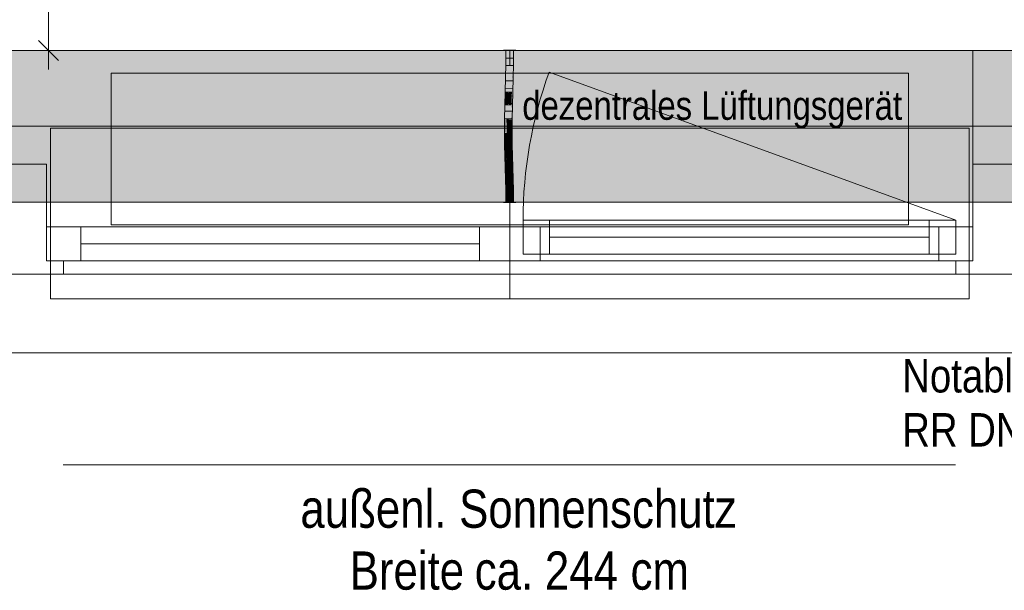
# Model space of a CAD drawing. Extents: x -620 to 300, y 62 to 1112.
# Tile 29 of 71: x -183 to -131, y 585 to 615. Entities that reach past the tile are written whole.
import ezdxf
from ezdxf.lldxf.tags import DXFTag

# ---------------------------------------------------------------- set-up
doc = ezdxf.new("R2010")
doc.units = 0
doc.layers.get('0').update_dxf_attribs({"lineweight": 13})
for name, color, linetype, lineweight, true_color in [('30 -33 Aussenwände- 7 Fassade_ Elemente', 7, 'Continuous', 9, 0x00aacc), ('30 -35 Decken- 1 Konstruktion-Träger- Stahlbeton', 7, 'grob-A06GA1998I', 13, 0x33aa00), ('70 -72 Beschriftung- 1 Beschriftung allgemein', 7, 'Continuous', 9, 0xff6633), ('70 -76 Bemaßung- 2 Allgemein', 7, 'Continuous', 5, 0x6666cc), ('E_Leerrohr 20', 7, 'Continuous', 13, 0xcc0099), ('E_Leerrohr 20-Shading', 7, 'Continuous', 13, 0xcc0099), ('iwb_Schraffur_Unterzug', 7, 'Continuous', 5, 0xffffcc)]:
    doc.layers.add(name, color=color, linetype=linetype, lineweight=lineweight, true_color=true_color)
doc.layers.add('70 -71 Achsen- 1 Gebäudeachsen', color=7, linetype='STRICHPUNKT2-A06GA19A8I', lineweight=18)
doc.styles.get("Standard").update_dxf_attribs({"font": 'ARIALN.TTF'})
tags = doc.linetypes.add('grob-A06GA1998I', pattern=[14, 3, -8, 3]).pattern_tags.tags
tags[8:9] = [DXFTag(74, 4), DXFTag(75, 0), DXFTag(340, '0'), DXFTag(46, 0.0), DXFTag(50, 0.0), DXFTag(44, 0.0), DXFTag(45, 0.0)]
tags[6:7] = [DXFTag(74, 4), DXFTag(75, 0), DXFTag(340, '0'), DXFTag(46, 0.0), DXFTag(50, 0.0), DXFTag(44, 0.0), DXFTag(45, 0.0)]
tags[4:5] = [DXFTag(74, 4), DXFTag(75, 0), DXFTag(340, '0'), DXFTag(46, 0.0), DXFTag(50, 0.0), DXFTag(44, 0.0), DXFTag(45, 0.0)]
tags = doc.linetypes.add('STRICHPUNKT2', pattern=[12.7, 6.35, -3.175, 0, -3.175]).pattern_tags.tags
tags[10:11] = [DXFTag(74, 4), DXFTag(75, 0), DXFTag(340, '0'), DXFTag(46, 0.0), DXFTag(50, 0.0), DXFTag(44, 0.0), DXFTag(45, 0.0)]
tags[8:9] = [DXFTag(74, 4), DXFTag(75, 0), DXFTag(340, '0'), DXFTag(46, 0.0), DXFTag(50, 0.0), DXFTag(44, 0.0), DXFTag(45, 0.0)]
tags[6:7] = [DXFTag(74, 4), DXFTag(75, 0), DXFTag(340, '0'), DXFTag(46, 0.0), DXFTag(50, 0.0), DXFTag(44, 0.0), DXFTag(45, 0.0)]
tags[4:5] = [DXFTag(74, 4), DXFTag(75, 0), DXFTag(340, '0'), DXFTag(46, 0.0), DXFTag(50, 0.0), DXFTag(44, 0.0), DXFTag(45, 0.0)]
tags = doc.linetypes.add('STRICHPUNKT2-A06GA19A8I', pattern=[12.7, 6.35, -3.175, 0, -3.175]).pattern_tags.tags
tags[10:11] = [DXFTag(74, 4), DXFTag(75, 0), DXFTag(340, '0'), DXFTag(46, 0.0), DXFTag(50, 0.0), DXFTag(44, 0.0), DXFTag(45, 0.0)]
tags[8:9] = [DXFTag(74, 4), DXFTag(75, 0), DXFTag(340, '0'), DXFTag(46, 0.0), DXFTag(50, 0.0), DXFTag(44, 0.0), DXFTag(45, 0.0)]
tags[6:7] = [DXFTag(74, 4), DXFTag(75, 0), DXFTag(340, '0'), DXFTag(46, 0.0), DXFTag(50, 0.0), DXFTag(44, 0.0), DXFTag(45, 0.0)]
tags[4:5] = [DXFTag(74, 4), DXFTag(75, 0), DXFTag(340, '0'), DXFTag(46, 0.0), DXFTag(50, 0.0), DXFTag(44, 0.0), DXFTag(45, 0.0)]

# ---------------------------------------------------------------- blocks, each defined once
blk = doc.blocks.new('Shading-A06GA18J8I', base_point=(-157.338, 610.71))
at = {"layer": 'E_Leerrohr 20-Shading', "color": 224, "true_color": 0x8d0069}
for points in [[(-157.619, 613.614), (-157.677, 613.614), (-157.625, 612.891), (-157.684, 612.892)], [(-157.322, 613.614), (-157.336, 613.614), (-157.33, 612.886), (-157.342, 612.887)], [(-157.33, 612.886), (-157.312, 612.886), (-157.322, 613.614), (-157.301, 613.614)], [(-157.312, 612.886), (-157.288, 612.886), (-157.301, 613.614), (-157.277, 613.614)], [(-157.284, 612.886), (-157.277, 613.614), (-157.288, 612.886)], [(-157.625, 612.891), (-157.684, 612.892), (-157.642, 612.167), (-157.699, 612.169)], [(-157.64, 612.167), (-157.625, 612.891), (-157.642, 612.167)], [(-157.33, 612.886), (-157.342, 612.887), (-157.35, 612.16), (-157.358, 612.161)], [(-157.334, 612.75), (-157.35, 612.16), (-157.349, 612.16)], [(-157.33, 612.886), (-157.334, 612.75), (-157.334, 612.16), (-157.349, 612.16)], [(-157.312, 612.886), (-157.334, 612.16), (-157.303, 612.886), (-157.326, 612.16)], [(-157.33, 612.886), (-157.334, 612.16), (-157.312, 612.886)], [(-157.326, 612.16), (-157.314, 612.159), (-157.303, 612.886), (-157.288, 612.886)], [(-157.299, 612.159), (-157.284, 612.886), (-157.314, 612.159), (-157.288, 612.886)], [(-157.642, 612.167), (-157.699, 612.169), (-157.665, 611.443), (-157.719, 611.444)], [(-157.665, 611.443), (-157.661, 611.443), (-157.642, 612.167), (-157.64, 612.167)], [(-157.661, 611.443), (-157.66, 611.443), (-157.64, 612.167)], [(-157.35, 612.16), (-157.358, 612.161), (-157.375, 611.435), (-157.377, 611.435)], [(-157.35, 612.16), (-157.375, 611.435), (-157.349, 612.16), (-157.372, 611.435)], [(-157.372, 611.435), (-157.361, 611.435), (-157.349, 612.16), (-157.334, 612.16)], [(-157.334, 612.16), (-157.361, 611.435), (-157.326, 612.16), (-157.354, 611.435)], [(-157.354, 611.435), (-157.348, 611.435), (-157.326, 612.16), (-157.314, 612.159)], [(-157.319, 611.434), (-157.299, 612.159), (-157.348, 611.435), (-157.314, 612.159)], [(-157.726, 611.176), (-157.738, 610.719), (-157.673, 611.176), (-157.673, 611.169)], [(-157.688, 610.718), (-157.682, 610.848), (-157.738, 610.719), (-157.673, 611.169)], [(-157.719, 611.444), (-157.726, 611.176), (-157.665, 611.443), (-157.673, 611.176)], [(-157.679, 610.718), (-157.666, 611.217), (-157.688, 610.718)], [(-157.673, 611.169), (-157.682, 610.848), (-157.667, 611.207), (-157.669, 611.153)], [(-157.665, 611.443), (-157.673, 611.169), (-157.661, 611.443), (-157.667, 611.207)], [(-157.669, 611.153), (-157.666, 611.217), (-157.667, 611.207)], [(-157.667, 611.207), (-157.666, 611.217), (-157.661, 611.443), (-157.66, 611.443)], [(-157.384, 611.153), (-157.384, 611.174), (-157.396, 610.711)], [(-157.383, 611.064), (-157.384, 611.153), (-157.394, 610.711), (-157.396, 610.711)], [(-157.394, 610.711), (-157.387, 610.711), (-157.383, 611.064), (-157.382, 610.868)], [(-157.372, 611.435), (-157.384, 611.153), (-157.383, 611.064)], [(-157.372, 611.435), (-157.375, 611.435), (-157.384, 611.153), (-157.38, 611.302)], [(-157.375, 611.435), (-157.377, 611.435), (-157.384, 611.174)], [(-157.38, 611.302), (-157.384, 611.174), (-157.384, 611.153)], [(-157.383, 611.064), (-157.382, 610.868), (-157.372, 611.435), (-157.361, 611.435)], [(-157.361, 611.435), (-157.382, 610.868), (-157.354, 611.435), (-157.381, 610.74)], [(-157.381, 610.74), (-157.38, 610.711), (-157.354, 611.435), (-157.348, 611.435)], [(-157.338, 610.71), (-157.319, 611.434), (-157.38, 610.711), (-157.348, 611.435)], [(-157.688, 610.718), (-157.738, 610.719), (-157.712, 609.991), (-157.751, 609.992)], [(-157.693, 609.991), (-157.679, 610.718), (-157.712, 609.991), (-157.688, 610.718)], [(-157.407, 609.988), (-157.387, 610.711), (-157.41, 609.988), (-157.394, 610.711)], [(-157.394, 610.711), (-157.396, 610.711), (-157.41, 609.988)], [(-157.407, 609.988), (-157.382, 610.711), (-157.387, 610.711)], [(-157.407, 609.988), (-157.403, 609.988), (-157.382, 610.711), (-157.393, 610.316)], [(-157.402, 609.988), (-157.38, 610.711), (-157.393, 610.316)], [(-157.402, 609.988), (-157.351, 609.987), (-157.38, 610.711), (-157.338, 610.71)], [(-157.393, 610.316), (-157.38, 610.711), (-157.382, 610.711)], [(-157.382, 610.868), (-157.387, 610.711), (-157.381, 610.74), (-157.382, 610.711)], [(-157.382, 610.711), (-157.38, 610.711), (-157.381, 610.74)], [(-157.715, 609.459), (-157.712, 609.991), (-157.754, 609.459), (-157.751, 609.992)], [(-157.696, 609.264), (-157.693, 609.991), (-157.717, 609.264), (-157.712, 609.991)], [(-157.407, 609.988), (-157.411, 609.625), (-157.403, 609.988), (-157.409, 609.625)], [(-157.411, 609.625), (-157.407, 609.988), (-157.411, 609.625), (-157.41, 609.988)], [(-157.403, 609.988), (-157.409, 609.625), (-157.406, 609.698), (-157.406, 609.625)], [(-157.406, 609.625), (-157.353, 609.624), (-157.402, 609.988), (-157.351, 609.987)], [(-157.406, 609.625), (-157.402, 609.988), (-157.406, 609.698)], [(-157.402, 609.988), (-157.403, 609.988), (-157.406, 609.698)], [(-157.403, 609.988), (-157.402, 609.988), (-157.393, 610.316)], [(-157.406, 609.625), (-157.412, 609.434), (-157.41, 609.325)], [(-157.406, 609.625), (-157.409, 609.625), (-157.412, 609.434), (-157.411, 609.546)], [(-157.41, 609.625), (-157.411, 609.625), (-157.411, 609.546), (-157.412, 609.463)], [(-157.412, 609.463), (-157.411, 609.625), (-157.411, 609.625)], [(-157.411, 609.546), (-157.412, 609.463), (-157.412, 609.434)], [(-157.409, 609.625), (-157.41, 609.625), (-157.411, 609.546)], [(-157.406, 609.625), (-157.41, 609.325), (-157.406, 609.625), (-157.409, 609.265)], [(-157.409, 609.265), (-157.354, 609.266), (-157.406, 609.625), (-157.353, 609.624)], [(-157.406, 609.698), (-157.406, 609.625), (-157.406, 609.625)], [(-157.717, 609.264), (-157.715, 609.459), (-157.754, 609.264), (-157.754, 609.459)], [(-157.717, 609.264), (-157.754, 609.264), (-157.703, 608.654), (-157.746, 608.653)], [(-157.688, 608.654), (-157.696, 609.264), (-157.703, 608.654), (-157.717, 609.264)], [(-157.412, 609.463), (-157.413, 609.265), (-157.412, 609.434)], [(-157.413, 609.265), (-157.41, 609.265), (-157.412, 609.434), (-157.41, 609.325)], [(-157.41, 609.265), (-157.409, 609.265), (-157.41, 609.325)], [(-157.395, 608.659), (-157.409, 609.265), (-157.405, 608.659), (-157.41, 609.265)], [(-157.347, 608.66), (-157.354, 609.266), (-157.395, 608.659), (-157.409, 609.265)], [(-157.703, 608.654), (-157.746, 608.653), (-157.678, 608.044), (-157.732, 608.042)], [(-157.673, 608.044), (-157.688, 608.654), (-157.678, 608.044), (-157.703, 608.654)], [(-157.395, 608.659), (-157.405, 608.659), (-157.37, 608.052), (-157.39, 608.052)], [(-157.332, 608.053), (-157.347, 608.66), (-157.37, 608.052), (-157.395, 608.659)], [(-157.655, 607.435), (-157.666, 607.806), (-157.732, 608.042), (-157.678, 608.044)], [(-157.655, 607.435), (-157.732, 608.042), (-157.713, 607.434)], [(-157.666, 607.806), (-157.673, 608.044), (-157.678, 608.044)], [(-157.361, 607.878), (-157.37, 608.052), (-157.385, 607.877), (-157.39, 608.052)], [(-157.327, 607.878), (-157.332, 608.053), (-157.361, 607.878), (-157.37, 608.052)], [(-157.655, 607.435), (-157.713, 607.434), (-157.637, 606.827), (-157.696, 606.826)], [(-157.339, 607.445), (-157.361, 607.878), (-157.372, 607.444), (-157.385, 607.877)], [(-157.339, 607.445), (-157.372, 607.444), (-157.309, 606.836), (-157.355, 606.834)], [(-157.339, 607.445), (-157.314, 607.445), (-157.361, 607.878), (-157.327, 607.878)], [(-157.296, 606.836), (-157.314, 607.445), (-157.309, 606.836), (-157.339, 607.445)], [(-157.637, 606.827), (-157.696, 606.826), (-157.625, 606.22), (-157.683, 606.219)], [(-157.624, 606.22), (-157.637, 606.827), (-157.625, 606.22), (-157.637, 606.827)], [(-157.309, 606.836), (-157.355, 606.834), (-157.286, 606.225), (-157.341, 606.224)], [(-157.283, 606.225), (-157.296, 606.836), (-157.286, 606.225), (-157.309, 606.836)], [(-157.625, 606.22), (-157.683, 606.219), (-157.623, 605.614), (-157.677, 605.614)], [(-157.619, 605.614), (-157.624, 606.22), (-157.623, 605.614), (-157.625, 606.22)], [(-157.277, 605.614), (-157.286, 606.225), (-157.336, 605.614), (-157.341, 606.224)], [(-157.277, 605.614), (-157.283, 606.225), (-157.286, 606.225)]]:
    blk.add_solid(points, dxfattribs=at)
at = {"layer": 'E_Leerrohr 20-Shading', "color": 222, "true_color": 0xc40093}
for points in [[(-157.561, 613.614), (-157.619, 613.614), (-157.556, 612.89), (-157.625, 612.891)], [(-157.512, 612.889), (-157.512, 613.614), (-157.556, 612.89), (-157.561, 613.614)], [(-157.484, 612.889), (-157.477, 613.614), (-157.512, 612.889), (-157.512, 613.614)], [(-157.477, 613.614), (-157.484, 612.889), (-157.479, 612.889)], [(-157.479, 612.889), (-157.473, 612.889), (-157.477, 613.614)], [(-157.473, 612.889), (-157.342, 612.887), (-157.477, 613.614), (-157.336, 613.614)], [(-157.58, 612.89), (-157.625, 612.891), (-157.577, 612.166), (-157.64, 612.167)], [(-157.556, 612.165), (-157.556, 612.89), (-157.577, 612.166), (-157.58, 612.89)], [(-157.556, 612.165), (-157.512, 612.889), (-157.556, 612.89)], [(-157.556, 612.165), (-157.52, 612.164), (-157.512, 612.889), (-157.513, 612.75)], [(-157.52, 612.164), (-157.517, 612.164), (-157.513, 612.75)], [(-157.499, 612.164), (-157.484, 612.889), (-157.517, 612.164), (-157.512, 612.889)], [(-157.484, 612.889), (-157.499, 612.164), (-157.494, 612.164)], [(-157.484, 612.164), (-157.479, 612.889), (-157.494, 612.164), (-157.484, 612.889)], [(-157.484, 612.164), (-157.462, 612.163), (-157.479, 612.889), (-157.473, 612.889)], [(-157.462, 612.163), (-157.358, 612.161), (-157.473, 612.889), (-157.342, 612.887)], [(-157.577, 612.166), (-157.64, 612.167), (-157.576, 611.441), (-157.66, 611.443)], [(-157.558, 611.44), (-157.556, 612.165), (-157.576, 611.441), (-157.577, 612.166)], [(-157.558, 611.44), (-157.532, 611.439), (-157.556, 612.165), (-157.52, 612.164)], [(-157.532, 611.439), (-157.523, 611.439), (-157.52, 612.164), (-157.517, 612.164)], [(-157.519, 611.439), (-157.499, 612.164), (-157.523, 611.439), (-157.517, 612.164)], [(-157.484, 612.164), (-157.499, 612.164), (-157.489, 611.438), (-157.519, 611.439)], [(-157.489, 611.438), (-157.448, 611.437), (-157.484, 612.164), (-157.462, 612.163)], [(-157.448, 611.437), (-157.377, 611.435), (-157.462, 612.163), (-157.358, 612.161)], [(-157.679, 610.718), (-157.657, 610.717), (-157.666, 611.217)], [(-157.66, 611.443), (-157.666, 611.217), (-157.575, 610.935), (-157.575, 610.896)], [(-157.575, 610.896), (-157.666, 611.217), (-157.574, 610.715), (-157.657, 610.717)], [(-157.576, 611.441), (-157.66, 611.443), (-157.575, 610.935)], [(-157.558, 611.44), (-157.576, 611.441), (-157.559, 610.842), (-157.575, 610.935)], [(-157.558, 611.44), (-157.559, 610.842), (-157.532, 611.439), (-157.535, 611.248)], [(-157.535, 611.248), (-157.559, 610.842), (-157.542, 610.743)], [(-157.523, 611.439), (-157.535, 611.248), (-157.538, 610.714), (-157.542, 610.743)], [(-157.524, 611.303), (-157.523, 611.439), (-157.538, 610.714)], [(-157.526, 611.175), (-157.524, 611.303), (-157.538, 610.714)], [(-157.526, 611.175), (-157.538, 610.714), (-157.523, 611.175), (-157.534, 610.714)], [(-157.535, 611.248), (-157.523, 611.439), (-157.532, 611.439)], [(-157.534, 610.714), (-157.52, 610.714), (-157.523, 611.175), (-157.512, 611.175)], [(-157.526, 611.175), (-157.519, 611.439), (-157.523, 611.439)], [(-157.491, 611.175), (-157.489, 611.438), (-157.526, 611.175), (-157.519, 611.439)], [(-157.52, 610.714), (-157.495, 610.713), (-157.512, 611.175), (-157.491, 611.175)], [(-157.491, 611.175), (-157.495, 610.713), (-157.443, 611.174), (-157.435, 610.712)], [(-157.489, 611.438), (-157.491, 611.175), (-157.448, 611.437), (-157.443, 611.174)], [(-157.448, 611.437), (-157.443, 611.174), (-157.377, 611.435), (-157.384, 611.174)], [(-157.443, 611.174), (-157.435, 610.712), (-157.384, 611.174), (-157.396, 610.711)], [(-157.657, 610.717), (-157.679, 610.718), (-157.647, 609.991), (-157.693, 609.991)], [(-157.657, 610.717), (-157.647, 609.991), (-157.574, 610.715), (-157.57, 609.99)], [(-157.575, 610.896), (-157.559, 610.842), (-157.575, 610.935)], [(-157.559, 610.842), (-157.575, 610.896), (-157.559, 610.715), (-157.574, 610.715)], [(-157.57, 609.99), (-157.558, 609.99), (-157.574, 610.715), (-157.559, 610.715)], [(-157.559, 610.842), (-157.559, 610.715), (-157.542, 610.743), (-157.543, 610.714)], [(-157.559, 610.715), (-157.558, 609.99), (-157.543, 610.714), (-157.551, 609.99)], [(-157.551, 609.99), (-157.538, 610.714), (-157.543, 610.714)], [(-157.534, 610.714), (-157.538, 610.714), (-157.548, 609.99), (-157.551, 609.99)], [(-157.53, 609.989), (-157.52, 610.714), (-157.548, 609.99), (-157.534, 610.714)], [(-157.543, 610.714), (-157.538, 610.714), (-157.542, 610.743)], [(-157.499, 609.989), (-157.495, 610.713), (-157.53, 609.989), (-157.52, 610.714)], [(-157.499, 609.989), (-157.425, 609.988), (-157.495, 610.713), (-157.435, 610.712)], [(-157.425, 609.988), (-157.41, 609.988), (-157.435, 610.712), (-157.396, 610.711)], [(-157.647, 609.991), (-157.693, 609.991), (-157.645, 609.265), (-157.696, 609.264)], [(-157.57, 609.99), (-157.647, 609.991), (-157.601, 609.629), (-157.646, 609.629)], [(-157.57, 609.99), (-157.601, 609.629), (-157.569, 609.898)], [(-157.569, 609.898), (-157.558, 609.99), (-157.57, 609.99)], [(-157.556, 609.628), (-157.558, 609.99), (-157.566, 609.628), (-157.569, 609.898)], [(-157.555, 609.628), (-157.558, 609.99), (-157.556, 609.628)], [(-157.558, 609.99), (-157.555, 609.628), (-157.551, 609.99), (-157.553, 609.628)], [(-157.554, 609.461), (-157.533, 609.461), (-157.551, 609.99), (-157.53, 609.989)], [(-157.533, 609.461), (-157.5, 609.462), (-157.53, 609.989), (-157.499, 609.989)], [(-157.499, 609.989), (-157.5, 609.462), (-157.425, 609.988), (-157.423, 609.463)], [(-157.425, 609.988), (-157.423, 609.463), (-157.41, 609.988), (-157.412, 609.463)], [(-157.646, 609.629), (-157.645, 609.265), (-157.601, 609.629)], [(-157.561, 609.265), (-157.566, 609.628), (-157.645, 609.265), (-157.601, 609.629)], [(-157.566, 609.628), (-157.569, 609.898), (-157.601, 609.629)], [(-157.561, 609.265), (-157.558, 609.265), (-157.566, 609.628), (-157.562, 609.628)], [(-157.558, 609.265), (-157.554, 609.265), (-157.562, 609.628), (-157.556, 609.628)], [(-157.554, 609.461), (-157.555, 609.628), (-157.554, 609.265), (-157.556, 609.628)], [(-157.555, 609.628), (-157.554, 609.461), (-157.553, 609.628)], [(-157.645, 609.265), (-157.696, 609.264), (-157.65, 608.654), (-157.688, 608.654)], [(-157.65, 608.654), (-157.548, 608.656), (-157.645, 609.265), (-157.561, 609.265)], [(-157.561, 609.265), (-157.548, 608.656), (-157.558, 609.265), (-157.547, 608.656)], [(-157.547, 608.656), (-157.554, 609.265), (-157.558, 609.265)], [(-157.554, 609.265), (-157.535, 609.265), (-157.554, 609.461), (-157.533, 609.461)], [(-157.535, 609.265), (-157.554, 609.265), (-157.533, 608.657), (-157.547, 608.656)], [(-157.535, 609.265), (-157.5, 609.265), (-157.533, 609.461), (-157.5, 609.462)], [(-157.498, 608.657), (-157.5, 609.265), (-157.533, 608.657), (-157.535, 609.265)], [(-157.423, 609.463), (-157.5, 609.462), (-157.425, 609.265), (-157.5, 609.265)], [(-157.425, 609.265), (-157.5, 609.265), (-157.429, 609.137)], [(-157.429, 609.137), (-157.5, 609.265), (-157.441, 608.658), (-157.498, 608.657)], [(-157.424, 609.129), (-157.429, 609.137), (-157.437, 608.658), (-157.441, 608.658)], [(-157.437, 608.658), (-157.428, 608.659), (-157.424, 609.129)], [(-157.423, 609.265), (-157.425, 609.265), (-157.424, 609.129), (-157.429, 609.137)], [(-157.424, 609.129), (-157.428, 608.659), (-157.413, 609.265), (-157.405, 608.659)], [(-157.423, 609.463), (-157.425, 609.265), (-157.423, 609.369)], [(-157.425, 609.265), (-157.423, 609.265), (-157.423, 609.369)], [(-157.423, 609.265), (-157.424, 609.129), (-157.42, 609.265)], [(-157.424, 609.129), (-157.413, 609.265), (-157.42, 609.265)], [(-157.415, 609.463), (-157.423, 609.463), (-157.42, 609.265), (-157.423, 609.265)], [(-157.412, 609.463), (-157.415, 609.463), (-157.413, 609.265), (-157.42, 609.265)], [(-157.65, 608.654), (-157.688, 608.654), (-157.661, 608.044), (-157.673, 608.044)], [(-157.661, 608.044), (-157.532, 608.048), (-157.65, 608.654), (-157.548, 608.656)], [(-157.532, 608.048), (-157.547, 608.656), (-157.548, 608.656)], [(-157.533, 608.657), (-157.547, 608.656), (-157.528, 608.048), (-157.532, 608.048)], [(-157.493, 608.049), (-157.498, 608.657), (-157.528, 608.048), (-157.533, 608.657)], [(-157.498, 608.657), (-157.493, 608.049), (-157.437, 608.658), (-157.456, 608.05)], [(-157.456, 608.05), (-157.439, 608.05), (-157.437, 608.658), (-157.428, 608.659)], [(-157.439, 608.05), (-157.39, 608.052), (-157.428, 608.659), (-157.405, 608.659)], [(-157.661, 608.044), (-157.673, 608.044), (-157.666, 607.806)], [(-157.527, 607.877), (-157.532, 608.048), (-157.664, 607.875), (-157.661, 608.044)], [(-157.528, 608.048), (-157.532, 608.048), (-157.527, 607.877)], [(-157.488, 607.44), (-157.493, 608.049), (-157.527, 607.877), (-157.528, 608.048)], [(-157.493, 608.049), (-157.488, 607.44), (-157.456, 608.05), (-157.475, 607.44)], [(-157.475, 607.44), (-157.452, 607.441), (-157.456, 608.05), (-157.439, 608.05)], [(-157.439, 608.05), (-157.452, 607.441), (-157.385, 607.877), (-157.392, 607.443)], [(-157.439, 608.05), (-157.385, 607.877), (-157.39, 608.052)], [(-157.666, 607.806), (-157.514, 607.439), (-157.664, 607.875), (-157.527, 607.877)], [(-157.514, 607.439), (-157.666, 607.806), (-157.655, 607.435)], [(-157.514, 607.439), (-157.655, 607.435), (-157.496, 606.831), (-157.637, 606.827)], [(-157.488, 607.44), (-157.527, 607.877), (-157.514, 607.439)], [(-157.488, 607.44), (-157.514, 607.439), (-157.483, 606.831), (-157.496, 606.831)], [(-157.488, 607.44), (-157.485, 607.129), (-157.475, 607.44)], [(-157.485, 607.129), (-157.452, 607.441), (-157.475, 607.44)], [(-157.485, 607.129), (-157.483, 606.831), (-157.452, 607.441), (-157.464, 606.832)], [(-157.452, 607.441), (-157.464, 606.832), (-157.392, 607.443), (-157.402, 606.833)], [(-157.402, 606.833), (-157.355, 606.834), (-157.392, 607.443), (-157.372, 607.444)], [(-157.392, 607.443), (-157.372, 607.444), (-157.385, 607.877)], [(-157.628, 606.828), (-157.637, 606.827), (-157.624, 606.22)], [(-157.483, 606.222), (-157.496, 606.831), (-157.624, 606.22), (-157.628, 606.828)], [(-157.483, 606.831), (-157.496, 606.831), (-157.479, 606.222), (-157.483, 606.222)], [(-157.479, 606.222), (-157.474, 606.222), (-157.483, 606.831), (-157.464, 606.832)], [(-157.474, 606.222), (-157.341, 606.224), (-157.464, 606.832), (-157.355, 606.834)], [(-157.483, 606.222), (-157.624, 606.22), (-157.477, 605.614), (-157.619, 605.614)], [(-157.479, 606.222), (-157.483, 606.222), (-157.477, 605.614)], [(-157.477, 605.614), (-157.474, 606.222), (-157.479, 606.222)], [(-157.477, 605.614), (-157.336, 605.614), (-157.474, 606.222), (-157.341, 606.224)]]:
    blk.add_solid(points, dxfattribs=at)
blk = doc.blocks.new('Shading-A06GA18L8I', base_point=(-157.477, 612.826))
at = {"layer": 'E_Leerrohr 20-Shading', "color": 224, "true_color": 0xae0082}
for points in [[(-157.807, 613.626), (-157.807, 613.614), (-157.59, 613.626), (-157.59, 613.614)], [(-157.59, 613.614), (-157.477, 613.614), (-157.59, 613.626), (-157.477, 613.626)], [(-157.477, 613.626), (-157.477, 613.614), (-157.412, 613.626), (-157.412, 613.614)], [(-157.412, 613.626), (-157.412, 613.614), (-157.206, 613.626), (-157.206, 613.614)], [(-157.206, 613.614), (-157.147, 613.614), (-157.206, 613.626), (-157.147, 613.626)], [(-157.677, 612.826), (-157.477, 612.826), (-157.677, 613.614), (-157.477, 613.614)], [(-157.477, 612.826), (-157.277, 612.826), (-157.477, 613.614), (-157.277, 613.614)]]:
    blk.add_solid(points, dxfattribs=at)
blk = doc.blocks.new('Shading-A06GA18N8I', base_point=(-157.277, 606.402))
at = {"layer": 'E_Leerrohr 20-Shading', "color": 224, "true_color": 0xae0082}
for points in [[(-157.477, 606.402), (-157.677, 606.402), (-157.477, 605.614), (-157.677, 605.614)], [(-157.277, 606.402), (-157.477, 606.402), (-157.277, 605.614), (-157.477, 605.614)], [(-157.569, 605.614), (-157.807, 605.614), (-157.569, 605.602), (-157.807, 605.602)], [(-157.477, 605.602), (-157.477, 605.614), (-157.569, 605.602), (-157.569, 605.614)], [(-157.412, 605.614), (-157.477, 605.614), (-157.412, 605.602), (-157.477, 605.602)], [(-157.412, 605.602), (-157.256, 605.602), (-157.412, 605.614), (-157.255, 605.614)], [(-157.256, 605.602), (-157.147, 605.602), (-157.255, 605.614), (-157.147, 605.614)]]:
    blk.add_solid(points, dxfattribs=at)
blk = doc.blocks.new('Referenz-A06GA19C8I')
at = {"layer": '30 -33 Aussenwände- 7 Fassade_ Elemente', "color": 0, "linetype": 'Continuous', "lineweight": -2, "ltscale": 0.13}
for p, q in [((-130.676, 613.614), (-286.676, 613.614)), ((-133.076, 613.614), (-130.676, 613.614)), ((-133.076, 607.614), (-133.076, 613.614)), ((-181.876, 607.614), (-184.276, 607.614)), ((-181.876, 602.514), (-181.876, 607.614)), ((-133.076, 602.514), (-133.076, 607.614)), ((-133.076, 607.614), (-130.676, 607.614)), ((-181.876, 602.514), (-181.876, 604.314)), ((-181.876, 604.314), (-157.476, 604.314)), ((-181.876, 602.514), (-181.876, 604.314)), ((-181.876, 604.314), (-180.076, 604.314)), ((-180.076, 604.314), (-180.076, 602.514)), ((-159.076, 604.314), (-157.476, 604.314)), ((-159.076, 602.514), (-159.076, 604.314)), ((-157.476, 604.314), (-157.476, 602.514)), ((-157.476, 604.314), (-157.476, 602.514)), ((-157.476, 604.314), (-155.876, 604.314)), ((-157.476, 604.314), (-133.076, 604.314)), ((-156.776, 602.864), (-156.776, 604.664)), ((-156.776, 604.664), (-133.976, 604.664)), ((-156.776, 602.864), (-156.776, 604.664)), ((-156.776, 604.664), (-155.376, 604.664)), ((-155.876, 604.314), (-155.876, 602.514)), ((-155.376, 604.664), (-155.376, 602.864)), ((-135.376, 604.664), (-133.976, 604.664)), ((-135.376, 602.864), (-135.376, 604.664)), ((-134.876, 602.514), (-134.876, 604.314)), ((-134.876, 604.314), (-133.076, 604.314)), ((-133.976, 604.664), (-133.976, 602.864)), ((-133.976, 604.664), (-133.976, 602.864)), ((-133.076, 604.314), (-133.076, 602.514)), ((-133.076, 604.314), (-133.076, 602.514)), ((-155.376, 603.764), (-135.376, 603.764)), ((-159.076, 603.414), (-180.076, 603.414)), ((-133.976, 602.864), (-156.776, 602.864)), ((-155.376, 602.864), (-156.776, 602.864)), ((-133.976, 602.864), (-135.376, 602.864)), ((-180.076, 602.514), (-181.876, 602.514)), ((-157.476, 602.514), (-181.876, 602.514)), ((-180.976, 602.514), (-181.876, 602.514)), ((-180.976, 601.814), (-180.976, 602.514)), ((-157.476, 602.514), (-159.076, 602.514)), ((-155.876, 602.514), (-157.476, 602.514)), ((-133.076, 602.514), (-157.476, 602.514)), ((-133.076, 602.514), (-134.876, 602.514)), ((-133.976, 602.514), (-133.076, 602.514)), ((-133.976, 601.814), (-133.976, 602.514)), ((31.024, 601.814), (-448.376, 601.814)), ((-185.176, 601.814), (-180.976, 601.814)), ((-130.676, 601.814), (-133.976, 601.814)), ((-289.776, 597.674), (-127.576, 597.674))]:
    blk.add_line(p, q, dxfattribs=at)
at = {"layer": '30 -33 Aussenwände- 7 Fassade_ Elemente', "color": 0, "linetype": 'grob-A06GA1998I', "lineweight": -2, "ltscale": 0.13}
for p, q in [((-178.476, 612.414), (-136.476, 612.414)), ((-178.476, 604.414), (-178.476, 612.414)), ((-133.976, 604.664), (-155.401, 612.462)), ((-136.476, 612.414), (-136.476, 604.414)), ((-136.476, 604.414), (-178.476, 604.414))]:
    blk.add_line(p, q, dxfattribs=at)
at = {"layer": '30 -33 Aussenwände- 7 Fassade_ Elemente', "color": 0, "lineweight": -2}
for p, q in [((-157.476, 609.514), (-181.676, 609.514)), ((-181.676, 609.514), (-181.676, 604.314)), ((-157.476, 609.514), (-157.476, 604.314)), ((-133.276, 609.514), (-157.476, 609.514)), ((-133.276, 604.314), (-133.276, 609.514)), ((-180.076, 604.314), (-181.676, 604.314)), ((-181.676, 604.314), (-181.676, 602.514)), ((-180.076, 602.514), (-180.076, 604.314)), ((-180.076, 604.314), (-159.076, 604.314)), ((-159.076, 604.314), (-157.476, 604.314)), ((-159.076, 602.514), (-159.076, 604.314)), ((-157.476, 604.314), (-157.476, 602.514)), ((-155.876, 604.314), (-157.476, 604.314)), ((-156.776, 604.664), (-155.376, 604.664)), ((-156.776, 602.864), (-156.776, 604.664)), ((-155.876, 602.514), (-155.876, 604.314)), ((-155.376, 602.864), (-155.376, 604.664)), ((-155.376, 604.664), (-135.376, 604.664)), ((-135.376, 604.664), (-133.976, 604.664)), ((-135.376, 602.864), (-135.376, 604.664)), ((-134.876, 604.314), (-133.276, 604.314)), ((-134.876, 602.514), (-134.876, 604.314)), ((-133.976, 604.664), (-133.976, 602.864)), ((-133.276, 604.314), (-133.276, 602.514)), ((-135.376, 603.764), (-155.376, 603.764)), ((-180.076, 603.414), (-159.076, 603.414)), ((-155.376, 602.864), (-156.776, 602.864)), ((-135.376, 602.864), (-155.376, 602.864)), ((-133.976, 602.864), (-135.376, 602.864)), ((-181.676, 600.514), (-181.676, 602.514)), ((-181.676, 602.514), (-180.076, 602.514)), ((-159.076, 602.514), (-180.076, 602.514)), ((-157.476, 602.514), (-159.076, 602.514)), ((-157.476, 602.514), (-157.476, 600.514)), ((-157.476, 602.514), (-155.876, 602.514)), ((-134.876, 602.514), (-155.876, 602.514)), ((-133.276, 602.514), (-134.876, 602.514)), ((-133.276, 602.514), (-133.276, 600.514)), ((-157.476, 600.514), (-181.676, 600.514)), ((-133.276, 600.514), (-157.476, 600.514))]:
    blk.add_line(p, q, dxfattribs=at)
at = {"layer": '30 -33 Aussenwände- 7 Fassade_ Elemente', "color": 0, "linetype": 'grob-A06GA1998I', "lineweight": -2, "ltscale": 0.13}
blk.add_ellipse((-133.976, 604.664), major_axis=(-21.425, 7.798), ratio=1, start_param=0, end_param=0.349066, dxfattribs=at)
at = {"layer": '30 -35 Decken- 1 Konstruktion-Träger- Stahlbeton', "color": 0, "lineweight": -2}
for p, q in [((-452.176, 613.614), (34.824, 613.614)), ((-452.176, 605.614), (34.824, 605.614))]:
    blk.add_line(p, q, dxfattribs=at)
at = {"layer": '70 -71 Achsen- 1 Gebäudeachsen', "color": 0, "linetype": 'STRICHPUNKT2-A06GA19A8I', "lineweight": -2, "ltscale": 0.13}
blk.add_line((-539.606, 609.614), (74.639, 609.614), dxfattribs=at)
at = {"layer": '70 -72 Beschriftung- 1 Beschriftung allgemein', "color": 0, "linetype": 'Continuous', "lineweight": -2, "ltscale": 0.13}
blk.add_line((-180.994, 591.752), (-133.994, 591.752), dxfattribs=at)
at = {"layer": '70 -76 Bemaßung- 2 Allgemein', "color": 0, "linetype": 'Continuous', "lineweight": -2, "ltscale": 0.13}
for p, q in [((-181.776, 614.674), (-181.776, 766.053)), ((-181.776, 612.614), (-181.776, 614.674)), ((-181.246, 613.083), (-182.307, 614.144)), ((-184.276, 613.614), (-180.776, 613.614))]:
    blk.add_line(p, q, dxfattribs=at)
at = {"layer": '30 -33 Aussenwände- 7 Fassade_ Elemente', "color": 0, "linetype": 'Continuous', "lineweight": -2, "ltscale": 0.13, "insert": (-156.814, 611.466), "char_height": 1.51033, "attachment_point": 1}
blk.add_mtext('{\\fArial Narrow;dezentrales Lüftungsgerät}', dxfattribs=at)
at = {"layer": '30 -33 Aussenwände- 7 Fassade_ Elemente', "color": 0, "linetype": 'ByBlock', "lineweight": -2, "ltscale": 0.13, "insert": (-206.309, 600.048), "char_height": 2, "attachment_point": 1}
blk.add_mtext('{\\fArial Narrow;BRH 85cm ab OK FF}', dxfattribs=at)
at = {"layer": '70 -72 Beschriftung- 1 Beschriftung allgemein', "color": 0, "linetype": 'Continuous', "lineweight": -2, "ltscale": 0.13, "attachment_point": 1}
for s, insert, char_height in [('{\\fArial Narrow;Notablauf}', (-136.797, 597.337), 1.76205), ('{\\fArial Narrow;RR}', (-136.797, 594.486), 1.76205), ('{\\fArial Narrow;DN70}', (-133.323, 594.486), 1.76205), ('{\\fArial Narrow;außenl.}', (-168.503, 590.453), 2.01377), ('{\\fArial Narrow;Sonnenschutz}', (-160.142, 590.453), 2.01377), ('{\\fArial Narrow;Breite}', (-165.906, 587.19), 2.01377), ('{\\fArial Narrow;244}', (-155.625, 587.19), 2.01377), ('{\\fArial Narrow;ca.}', (-159.32, 587.19), 2.01377), ('{\\fArial Narrow;cm}', (-151.11, 587.19), 2.01377)]:
    blk.add_mtext(s, dxfattribs=dict(at, insert=insert, char_height=char_height))
blk = doc.blocks.new('Referenz-A06GA19E8I')
at = {"layer": 'iwb_Schraffur_Unterzug', "linetype": 'Continuous', "ltscale": 0.13}
for points in [[(-539.606, 613.614), (74.639, 613.614), (74.639, 609.468)], [(-539.606, 613.614), (74.639, 609.468), (-539.606, 611.96)], [(-539.606, 611.96), (74.639, 609.468), (74.639, 605.614)], [(-539.606, 611.96), (74.639, 605.614), (-539.606, 605.614)]]:
    blk.add_solid(points, dxfattribs=at)
blk = doc.blocks.new('Enddeckel-A06GA1K88I')
at = {"color": 0, "linetype": 'ByBlock', "lineweight": -2, "ltscale": 0.13}
for p, q in [((-157.677, 606.402), (-157.677, 605.614)), ((-157.56, 606.402), (-157.677, 606.402)), ((-157.395, 606.402), (-157.56, 606.402)), ((-157.277, 606.402), (-157.395, 606.402)), ((-157.277, 605.614), (-157.277, 606.402)), ((-157.807, 605.614), (-157.807, 605.602)), ((-157.614, 605.614), (-157.807, 605.614)), ((-157.614, 605.602), (-157.807, 605.602)), ((-157.56, 605.614), (-157.677, 605.614)), ((-157.341, 605.614), (-157.614, 605.614)), ((-157.341, 605.602), (-157.614, 605.602)), ((-157.395, 605.614), (-157.56, 605.614)), ((-157.277, 605.614), (-157.395, 605.614)), ((-157.147, 605.614), (-157.341, 605.614)), ((-157.147, 605.602), (-157.341, 605.602)), ((-157.147, 605.602), (-157.147, 605.614))]:
    blk.add_line(p, q, dxfattribs=at)
at = {"color": 0, "linetype": 'STRICHPUNKT2', "lineweight": 5, "ltscale": 0.13}
blk.add_line((-157.477, 605.614), (-157.477, 606.402), dxfattribs=at)
blk = doc.blocks.new('Enddeckel-A06GA1KS8I')
at = {"color": 0, "linetype": 'ByBlock', "lineweight": -2, "ltscale": 0.13}
for p, q in [((-157.807, 613.626), (-157.807, 613.614)), ((-157.807, 613.626), (-157.614, 613.626)), ((-157.614, 613.626), (-157.341, 613.626)), ((-157.341, 613.626), (-157.147, 613.626)), ((-157.147, 613.614), (-157.147, 613.626)), ((-157.807, 613.614), (-157.614, 613.614)), ((-157.677, 613.614), (-157.677, 612.826)), ((-157.677, 613.614), (-157.56, 613.614)), ((-157.614, 613.614), (-157.341, 613.614)), ((-157.56, 613.614), (-157.395, 613.614)), ((-157.395, 613.614), (-157.277, 613.614)), ((-157.341, 613.614), (-157.147, 613.614)), ((-157.277, 612.826), (-157.277, 613.614)), ((-157.677, 612.826), (-157.56, 612.826)), ((-157.56, 612.826), (-157.395, 612.826)), ((-157.395, 612.826), (-157.277, 612.826))]:
    blk.add_line(p, q, dxfattribs=at)
at = {"color": 0, "linetype": 'STRICHPUNKT2', "lineweight": 5, "ltscale": 0.13}
blk.add_line((-157.477, 613.614), (-157.477, 612.826), dxfattribs=at)
blk = doc.blocks.new('Flexrohr-A06GA1KW8I')
at = {"color": 0, "linetype": 'ByBlock', "lineweight": -2, "ltscale": 0.13}
for p, q in [((-157.677, 613.614), (-157.684, 612.892)), ((-157.677, 613.614), (-157.277, 613.614)), ((-157.669, 613.215), (-157.293, 613.212)), ((-157.277, 613.614), (-157.284, 612.886)), ((-157.684, 612.892), (-157.699, 612.169)), ((-157.673, 612.817), (-157.297, 612.811)), ((-157.284, 612.886), (-157.299, 612.159)), ((-157.699, 612.169), (-157.719, 611.444)), ((-157.682, 612.418), (-157.306, 612.41)), ((-157.299, 612.159), (-157.319, 611.434)), ((-157.702, 611.619), (-157.326, 611.609)), ((-157.691, 612.019), (-157.315, 612.009)), ((-157.719, 611.444), (-157.738, 610.719)), ((-157.712, 611.219), (-157.337, 611.209)), ((-157.319, 611.434), (-157.338, 610.71)), ((-157.738, 610.719), (-157.751, 609.992)), ((-157.723, 610.819), (-157.347, 610.81)), ((-157.338, 610.71), (-157.351, 609.987)), ((-157.751, 609.992), (-157.754, 609.264)), ((-157.739, 610.017), (-157.363, 610.012)), ((-157.731, 610.418), (-157.355, 610.411)), ((-157.351, 609.987), (-157.354, 609.266)), ((-157.741, 609.615), (-157.365, 609.614)), ((-157.754, 609.264), (-157.746, 608.653)), ((-157.742, 609.214), (-157.366, 609.215)), ((-157.354, 609.266), (-157.347, 608.66)), ((-157.746, 608.653), (-157.732, 608.042)), ((-157.737, 608.812), (-157.361, 608.817)), ((-157.347, 608.66), (-157.332, 608.053)), ((-157.732, 608.042), (-157.713, 607.434)), ((-157.729, 608.41), (-157.353, 608.419)), ((-157.719, 608.01), (-157.343, 608.02)), ((-157.332, 608.053), (-157.314, 607.445)), ((-157.713, 607.434), (-157.696, 606.826)), ((-157.707, 607.61), (-157.331, 607.62)), ((-157.314, 607.445), (-157.296, 606.836)), ((-157.695, 607.21), (-157.319, 607.22)), ((-157.696, 606.826), (-157.683, 606.219)), ((-157.684, 606.811), (-157.308, 606.82)), ((-157.675, 606.412), (-157.299, 606.419)), ((-157.296, 606.836), (-157.283, 606.225)), ((-157.683, 606.219), (-157.677, 605.614)), ((-157.669, 606.013), (-157.293, 606.017)), ((-157.283, 606.225), (-157.277, 605.614)), ((-157.677, 605.614), (-157.277, 605.614)), ((-157.665, 605.615), (-157.289, 605.615))]:
    blk.add_line(p, q, dxfattribs=at)

msp = doc.modelspace()

# ---------------------------------------------------------------- block references
at = {"color": 8, "lineweight": 13, "ltscale": 0.13, "true_color": 0x808080}
msp.add_blockref('Referenz-A06GA19C8I', (0, 0), dxfattribs=at)
at = {"color": 8, "lineweight": 25, "ltscale": 0.25, "true_color": 0x808080}
msp.add_blockref('Referenz-A06GA19E8I', (0, 0), dxfattribs=at)
at = {"layer": 'E_Leerrohr 20'}
for name, p in [('Shading-A06GA18L8I', (-157.477, 612.826)), ('Shading-A06GA18J8I', (-157.338, 610.71)), ('Shading-A06GA18N8I', (-157.277, 606.402))]:
    msp.add_blockref(name, p, dxfattribs=at)
at = {"layer": 'E_Leerrohr 20', "ltscale": 0.13}
for name in ['Enddeckel-A06GA1KS8I', 'Flexrohr-A06GA1KW8I', 'Enddeckel-A06GA1K88I']:
    msp.add_blockref(name, (0, 0), dxfattribs=at)

doc.saveas('drawing.dxf')
